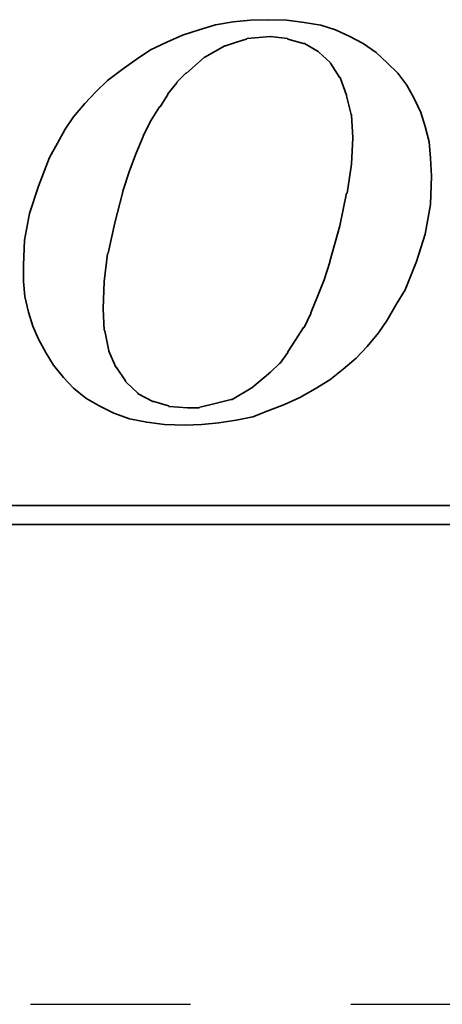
# Model space of a CAD drawing. Header units: millimetres. Extents: x -60 to 402, y -73 to 85.
# Tile 99 of 105: x 264.85 to 266.83, y 0 to 4.61. Entities that reach past the tile are written whole.
import ezdxf

# ---------------------------------------------------------------- set-up
doc = ezdxf.new("R2010")
doc.units = ezdxf.units.MM
doc.linetypes.add('CENTER', pattern=[2, 1.25, -0.25, 0.25, -0.25])
for name, color, linetype in [('CL', 1, 'CENTER'), ('DIM', 4, 'Continuous'), ('layer 1', 7, 'Continuous')]:
    doc.layers.add(name, color=color, linetype=linetype)

# ---------------------------------------------------------------- blocks, each defined once
blk = doc.blocks.new('TBI MOTION logo(完整正式版)')
at = {"layer": 'layer 1', "color": 22, "lineweight": 35}
for points, knots in [([(35.79625, -6.98375), (35.79625, -6.98375), (36.23125, -7.43875), (36.23125, -7.43875), (36.23125, -7.43875), (36.23125, -7.43875), (36.75625, -7.87125), (36.75625, -7.87125), (36.75625, -7.87125), (36.75625, -7.87125), (37.33125, -8.20375), (37.33125, -8.20375), (37.33125, -8.20375), (37.33125, -8.20375), (37.95625, -8.51875), (37.95625, -8.51875), (37.95625, -8.51875), (37.95625, -8.51875), (38.62625, -8.75875), (38.62625, -8.75875), (38.62625, -8.75875), (38.62625, -8.75875), (39.37125, -8.90375), (39.37125, -8.90375), (39.37125, -8.90375), (39.37125, -8.90375), (40.14125, -8.99875), (40.14125, -8.99875), (40.14125, -8.99875), (40.14125, -8.99875), (41.02625, -9.02375), (41.02625, -9.02375), (41.02625, -9.02375), (41.02625, -9.02375), (41.74625, -8.99875), (41.74625, -8.99875), (41.74625, -8.99875), (41.74625, -8.99875), (42.46625, -8.92375), (42.46625, -8.92375), (42.46625, -8.92375), (42.46625, -8.92375), (43.21125, -8.80625), (43.21125, -8.80625), (43.21125, -8.80625), (43.21125, -8.80625), (43.93125, -8.66375), (43.93125, -8.66375), (43.93125, -8.66375), (43.93125, -8.66375), (44.62625, -8.39875), (44.62625, -8.39875), (44.62625, -8.39875), (44.62625, -8.39875), (45.29625, -8.13375), (45.29625, -8.13375), (45.29625, -8.13375), (45.29625, -8.13375), (45.94625, -7.84375), (45.94625, -7.84375), (45.94625, -7.84375), (45.94625, -7.84375), (46.61625, -7.46375), (46.61625, -7.46375), (46.61625, -7.46375), (46.61625, -7.46375), (47.24125, -7.07875), (47.24125, -7.07875), (47.24125, -7.07875), (47.24125, -7.07875), (47.81625, -6.62375), (47.81625, -6.62375), (47.81625, -6.62375), (47.81625, -6.62375), (48.36875, -6.14375), (48.36875, -6.14375), (48.36875, -6.14375), (48.36875, -6.14375), (48.84625, -5.64125), (48.84625, -5.64125), (48.84625, -5.64125), (48.84625, -5.64125), (49.32625, -5.06375), (49.32625, -5.06375), (49.32625, -5.06375), (49.32625, -5.06375), (49.71125, -4.51374), (49.71125, -4.51374), (49.71125, -4.51374), (49.71125, -4.51374), (50.09625, -3.83874), (50.09625, -3.83874), (50.09625, -3.83874), (50.09625, -3.83874), (50.48125, -3.21374), (50.48125, -3.21374), (50.48125, -3.21374), (50.48125, -3.21374), (50.96125, -1.99125), (50.96125, -1.99125), (50.96125, -1.99125), (50.96125, -1.99125), (51.34375, -0.81875), (51.34375, -0.81875), (51.34375, -0.81875), (51.34375, -0.81875), (51.56125, 0.45624), (51.56125, 0.45624), (51.56125, 0.45624), (51.56125, 0.45624), (51.60625, 1.67624), (51.60625, 1.67624), (51.60625, 1.67624), (51.60625, 1.67624), (51.56125, 2.44625), (51.56125, 2.44625), (51.56125, 2.44625), (51.56125, 2.44625), (51.51125, 3.14125), (51.51125, 3.14125), (51.51125, 3.14125), (51.51125, 3.14125), (51.34375, 3.81125), (51.34375, 3.81125), (51.34375, 3.81125), (51.34375, 3.81125), (51.15125, 4.41125), (51.15125, 4.41125), (51.15125, 4.41125), (51.15125, 4.41125), (50.86125, 5.01125), (50.86125, 5.01125), (50.86125, 5.01125), (50.86125, 5.01125), (50.55125, 5.58875), (50.55125, 5.58875), (50.55125, 5.58875), (50.55125, 5.58875), (50.16625, 6.09125), (50.16625, 6.09125), (50.16625, 6.09125), (50.16625, 6.09125), (49.71125, 6.54875), (49.71125, 6.54875), (49.71125, 6.54875), (49.71125, 6.54875), (49.23125, 6.98125), (49.23125, 6.98125), (49.23125, 6.98125), (49.23125, 6.98125), (48.67875, 7.36625), (48.67875, 7.36625), (48.67875, 7.36625), (48.67875, 7.36625), (48.10375, 7.67625), (48.10375, 7.67625), (48.10375, 7.67625), (48.10375, 7.67625), (47.48125, 7.96375), (47.48125, 7.96375), (47.48125, 7.96375), (47.48125, 7.96375), (46.85625, 8.15625), (46.85625, 8.15625), (46.85625, 8.15625), (46.85625, 8.15625), (46.13625, 8.27624), (46.13625, 8.27624), (46.13625, 8.27624), (46.13625, 8.27624), (45.39125, 8.37125), (45.39125, 8.37125), (45.39125, 8.37125), (45.39125, 8.37125), (44.62625, 8.39624), (44.62625, 8.39624), (44.62625, 8.39624), (44.62625, 8.39624), (43.83625, 8.37125), (43.83625, 8.37125), (43.83625, 8.37125), (43.83625, 8.37125), (43.09125, 8.30125), (43.09125, 8.30125), (43.09125, 8.30125), (43.09125, 8.30125), (42.32125, 8.18125), (42.32125, 8.18125), (42.32125, 8.18125), (42.32125, 8.18125), (41.62875, 7.96375), (41.62875, 7.96375), (41.62875, 7.96375), (41.62875, 7.96375), (40.90625, 7.72625), (40.90625, 7.72625), (40.90625, 7.72625), (40.90625, 7.72625), (40.23624, 7.43625), (40.23624, 7.43625), (40.23624, 7.43625), (40.23624, 7.43625), (39.54124, 7.10125), (39.54124, 7.10125), (39.54124, 7.10125), (39.54124, 7.10125), (38.91625, 6.69125), (38.91625, 6.69125), (38.91625, 6.69125), (38.91625, 6.69125), (38.31625, 6.26125), (38.31625, 6.26125), (38.31625, 6.26125), (38.31625, 6.26125), (37.69125, 5.78125), (37.69125, 5.78125), (37.69125, 5.78125), (37.69125, 5.78125), (37.18625, 5.30125), (37.18625, 5.30125), (37.18625, 5.30125), (37.18625, 5.30125), (36.70625, 4.79624), (36.70625, 4.79624), (36.70625, 4.79624), (36.70625, 4.79624), (36.23125, 4.22125), (36.23125, 4.22125), (36.23125, 4.22125), (36.23125, 4.22125), (35.87124, 3.69375), (35.87124, 3.69375), (35.87124, 3.69375), (35.87124, 3.69375), (35.53125, 3.09125), (35.53125, 3.09125), (35.53125, 3.09125), (35.53125, 3.09125), (35.19875, 2.47125), (35.19875, 2.47125), (35.19875, 2.47125), (35.19875, 2.47125), (34.71625, 1.24625), (34.71625, 1.24625), (34.71625, 1.24625), (34.71625, 1.24625), (34.33125, 0.06874), (34.33125, 0.06874), (34.33125, 0.06874), (34.33125, 0.06874), (34.11625, -1.07875), (34.11625, -1.07875), (34.11625, -1.07875), (34.11625, -1.07875), (34.07125, -2.15875), (34.07125, -2.15875), (34.07125, -2.15875), (34.07125, -2.15875), (34.07125, -2.85375), (34.07125, -2.85375), (34.07125, -2.85375), (34.07125, -2.85375), (34.14125, -3.50375), (34.14125, -3.50375), (34.14125, -3.50375), (34.14125, -3.50375), (34.28625, -4.17375), (34.28625, -4.17375), (34.28625, -4.17375), (34.28625, -4.17375), (34.47625, -4.77624), (34.47625, -4.77624), (34.47625, -4.77624), (34.47625, -4.77624), (34.71625, -5.32625), (34.71625, -5.32625), (34.71625, -5.32625), (34.71625, -5.32625), (35.05375, -5.92875), (35.05375, -5.92875), (35.05375, -5.92875), (35.05375, -5.92875), (35.36375, -6.45375), (35.36375, -6.45375), (35.36375, -6.45375), (35.36375, -6.45375), (35.79625, -6.98375), (35.79625, -6.98375)], [0, 0, 0, 0, 0.01388889, 0.01388889, 0.01388889, 0.01388889, 0.02777778, 0.02777778, 0.02777778, 0.02777778, 0.04166667, 0.04166667, 0.04166667, 0.04166667, 0.05555556, 0.05555556, 0.05555556, 0.05555556, 0.06944444, 0.06944444, 0.06944444, 0.06944444, 0.08333333, 0.08333333, 0.08333333, 0.08333333, 0.09722222, 0.09722222, 0.09722222, 0.09722222, 0.11111111, 0.11111111, 0.11111111, 0.11111111, 0.125, 0.125, 0.125, 0.125, 0.13888889, 0.13888889, 0.13888889, 0.13888889, 0.15277778, 0.15277778, 0.15277778, 0.15277778, 0.16666667, 0.16666667, 0.16666667, 0.16666667, 0.18055556, 0.18055556, 0.18055556, 0.18055556, 0.19444444, 0.19444444, 0.19444444, 0.19444444, 0.20833333, 0.20833333, 0.20833333, 0.20833333, 0.22222222, 0.22222222, 0.22222222, 0.22222222, 0.23611111, 0.23611111, 0.23611111, 0.23611111, 0.25, 0.25, 0.25, 0.25, 0.26388889, 0.26388889, 0.26388889, 0.26388889, 0.27777778, 0.27777778, 0.27777778, 0.27777778, 0.29166667, 0.29166667, 0.29166667, 0.29166667, 0.30555556, 0.30555556, 0.30555556, 0.30555556, 0.31944444, 0.31944444, 0.31944444, 0.31944444, 0.33333333, 0.33333333, 0.33333333, 0.33333333, 0.34722222, 0.34722222, 0.34722222, 0.34722222, 0.36111111, 0.36111111, 0.36111111, 0.36111111, 0.375, 0.375, 0.375, 0.375, 0.38888889, 0.38888889, 0.38888889, 0.38888889, 0.40277778, 0.40277778, 0.40277778, 0.40277778, 0.41666667, 0.41666667, 0.41666667, 0.41666667, 0.43055556, 0.43055556, 0.43055556, 0.43055556, 0.44444444, 0.44444444, 0.44444444, 0.44444444, 0.45833333, 0.45833333, 0.45833333, 0.45833333, 0.47222222, 0.47222222, 0.47222222, 0.47222222, 0.48611111, 0.48611111, 0.48611111, 0.48611111, 0.5, 0.5, 0.5, 0.5, 0.51388889, 0.51388889, 0.51388889, 0.51388889, 0.52777778, 0.52777778, 0.52777778, 0.52777778, 0.54166667, 0.54166667, 0.54166667, 0.54166667, 0.55555556, 0.55555556, 0.55555556, 0.55555556, 0.56944444, 0.56944444, 0.56944444, 0.56944444, 0.58333333, 0.58333333, 0.58333333, 0.58333333, 0.59722222, 0.59722222, 0.59722222, 0.59722222, 0.61111111, 0.61111111, 0.61111111, 0.61111111, 0.625, 0.625, 0.625, 0.625, 0.63888889, 0.63888889, 0.63888889, 0.63888889, 0.65277778, 0.65277778, 0.65277778, 0.65277778, 0.66666667, 0.66666667, 0.66666667, 0.66666667, 0.68055556, 0.68055556, 0.68055556, 0.68055556, 0.69444444, 0.69444444, 0.69444444, 0.69444444, 0.70833333, 0.70833333, 0.70833333, 0.70833333, 0.72222222, 0.72222222, 0.72222222, 0.72222222, 0.73611111, 0.73611111, 0.73611111, 0.73611111, 0.75, 0.75, 0.75, 0.75, 0.76388889, 0.76388889, 0.76388889, 0.76388889, 0.77777778, 0.77777778, 0.77777778, 0.77777778, 0.79166667, 0.79166667, 0.79166667, 0.79166667, 0.80555556, 0.80555556, 0.80555556, 0.80555556, 0.81944444, 0.81944444, 0.81944444, 0.81944444, 0.83333333, 0.83333333, 0.83333333, 0.83333333, 0.84722222, 0.84722222, 0.84722222, 0.84722222, 0.86111111, 0.86111111, 0.86111111, 0.86111111, 0.875, 0.875, 0.875, 0.875, 0.88888889, 0.88888889, 0.88888889, 0.88888889, 0.90277778, 0.90277778, 0.90277778, 0.90277778, 0.91666667, 0.91666667, 0.91666667, 0.91666667, 0.93055556, 0.93055556, 0.93055556, 0.93055556, 0.94444444, 0.94444444, 0.94444444, 0.94444444, 0.95833333, 0.95833333, 0.95833333, 0.95833333, 0.97222222, 0.97222222, 0.97222222, 0.97222222, 0.98611111, 0.98611111, 0.98611111, 0.98611111, 1, 1, 1, 1]), ([(38.33875, 1.03124), (38.33875, 1.03124), (38.62625, 1.89625), (38.62625, 1.89625), (38.62625, 1.89625), (38.62625, 1.89625), (38.91625, 2.66375), (38.91625, 2.66375), (38.91625, 2.66375), (38.91625, 2.66375), (39.22625, 3.38125), (39.22625, 3.38125), (39.22625, 3.38125), (39.22625, 3.38125), (39.22625, 3.40624), (39.22625, 3.40624), (39.22625, 3.40624), (39.22625, 3.40624), (39.56124, 4.07624), (39.56124, 4.07624), (39.56124, 4.07624), (39.56124, 4.07624), (39.92125, 4.65125), (39.92125, 4.65125), (39.92125, 4.65125), (39.92125, 4.65125), (39.94625, 4.65125), (39.94625, 4.65125), (39.94625, 4.65125), (39.94625, 4.65125), (40.28125, 5.17875), (40.28125, 5.17875), (40.28125, 5.17875), (40.28125, 5.17875), (40.28125, 5.20375), (40.28125, 5.20375), (40.28125, 5.20375), (40.28125, 5.20375), (40.66875, 5.68625), (40.66875, 5.68625), (40.66875, 5.68625), (40.66875, 5.68625), (40.66875, 5.70625), (40.66875, 5.70625), (40.66875, 5.70625), (40.66875, 5.70625), (41.05124, 6.09125), (41.05124, 6.09125), (41.05124, 6.09125), (41.05124, 6.09125), (41.07625, 6.09125), (41.07625, 6.09125), (41.07625, 6.09125), (41.07625, 6.09125), (41.84125, 6.76625), (41.84125, 6.76625), (41.84125, 6.76625), (41.84125, 6.76625), (41.86625, 6.78625), (41.86625, 6.78625), (41.86625, 6.78625), (41.86625, 6.78625), (42.73125, 7.26624), (42.73125, 7.26624), (42.73125, 7.26624), (42.73125, 7.26624), (42.75625, 7.26624), (42.75625, 7.26624), (42.75625, 7.26624), (42.75625, 7.26624), (43.18625, 7.41125), (43.18625, 7.41125), (43.18625, 7.41125), (43.18625, 7.41125), (43.64125, 7.55625), (43.64125, 7.55625), (43.64125, 7.55625), (43.64125, 7.55625), (43.66625, 7.55625), (43.66625, 7.55625), (43.66625, 7.55625), (43.66625, 7.55625), (43.69125, 7.58124), (43.69125, 7.58124), (43.69125, 7.58124), (43.69125, 7.58124), (44.19125, 7.62625), (44.19125, 7.62625), (44.19125, 7.62625), (44.19125, 7.62625), (44.67125, 7.67625), (44.67125, 7.67625), (44.67125, 7.67625), (44.67125, 7.67625), (44.69625, 7.67625), (44.69625, 7.67625), (44.69625, 7.67625), (44.69625, 7.67625), (45.41875, 7.58124), (45.41875, 7.58124), (45.41875, 7.58124), (45.41875, 7.58124), (45.44125, 7.55625), (45.44125, 7.55625), (45.44125, 7.55625), (45.44125, 7.55625), (46.11125, 7.36625), (46.11125, 7.36625), (46.11125, 7.36625), (46.11125, 7.36625), (46.13625, 7.36625), (46.13625, 7.36625), (46.13625, 7.36625), (46.13625, 7.36625), (46.15875, 7.36625), (46.15875, 7.36625), (46.15875, 7.36625), (46.15875, 7.36625), (46.73625, 7.02624), (46.73625, 7.02624), (46.73625, 7.02624), (46.73625, 7.02624), (46.76125, 7.00624), (46.76125, 7.00624), (46.76125, 7.00624), (46.76125, 7.00624), (47.24125, 6.57124), (47.24125, 6.57124), (47.24125, 6.57124), (47.24125, 6.57124), (47.26625, 6.54875), (47.26625, 6.54875), (47.26625, 6.54875), (47.26625, 6.54875), (47.26625, 6.52375), (47.26625, 6.52375), (47.26625, 6.52375), (47.26625, 6.52375), (47.67375, 5.89875), (47.67375, 5.89875), (47.67375, 5.89875), (47.67375, 5.89875), (47.69625, 5.89875), (47.69625, 5.89875), (47.69625, 5.89875), (47.69625, 5.89875), (47.69625, 5.87625), (47.69625, 5.87625), (47.69625, 5.87625), (47.69625, 5.87625), (47.96125, 5.15625), (47.96125, 5.15625), (47.96125, 5.15625), (47.96125, 5.15625), (47.96125, 5.13125), (47.96125, 5.13125), (47.96125, 5.13125), (47.96125, 5.13125), (48.15125, 4.31875), (48.15125, 4.31875), (48.15125, 4.31875), (48.15125, 4.31875), (48.17625, 4.31875), (48.17625, 4.31875), (48.17625, 4.31875), (48.17625, 4.31875), (48.17625, 4.29125), (48.17625, 4.29125), (48.17625, 4.29125), (48.17625, 4.29125), (48.22625, 3.33125), (48.22625, 3.33125), (48.22625, 3.33125), (48.22625, 3.33125), (48.22625, 3.30875), (48.22625, 3.30875), (48.22625, 3.30875), (48.22625, 3.30875), (48.17625, 2.20624), (48.17625, 2.20624), (48.17625, 2.20624), (48.17625, 2.20624), (48.17625, 2.18124), (48.17625, 2.18124), (48.17625, 2.18124), (48.17625, 2.18124), (47.98375, 0.93624), (47.98375, 0.93624), (47.98375, 0.93624), (47.98375, 0.93624), (47.96125, 0.93624), (47.96125, 0.93624), (47.96125, 0.93624), (47.96125, 0.93624), (47.67375, -0.45874), (47.67375, -0.45874), (47.67375, -0.45874), (47.67375, -0.45874), (47.24125, -1.99125), (47.24125, -1.99125), (47.24125, -1.99125), (47.24125, -1.99125), (47.24125, -2.01874), (47.24125, -2.01874), (47.24125, -2.01874), (47.24125, -2.01874), (47.00125, -2.78375), (47.00125, -2.78375), (47.00125, -2.78375), (47.00125, -2.78375), (46.71125, -3.50375), (46.71125, -3.50375), (46.71125, -3.50375), (46.71125, -3.50375), (46.42625, -4.19875), (46.42625, -4.19875), (46.42625, -4.19875), (46.42625, -4.19875), (46.42625, -4.22375), (46.42625, -4.22375), (46.42625, -4.22375), (46.42625, -4.22375), (46.13625, -4.82374), (46.13625, -4.82374), (46.13625, -4.82374), (46.13625, -4.82374), (46.11125, -4.82374), (46.11125, -4.82374), (46.11125, -4.82374), (46.11125, -4.82374), (45.77625, -5.35125), (45.77625, -5.35125), (45.77625, -5.35125), (45.77625, -5.35125), (45.44125, -5.87875), (45.44125, -5.87875), (45.44125, -5.87875), (45.44125, -5.87875), (45.44125, -5.90375), (45.44125, -5.90375), (45.44125, -5.90375), (45.44125, -5.90375), (45.10625, -6.35875), (45.10625, -6.35875), (45.10625, -6.35875), (45.10625, -6.35875), (45.08125, -6.38375), (45.08125, -6.38375), (45.08125, -6.38375), (45.08125, -6.38375), (44.69625, -6.74375), (44.69625, -6.74375), (44.69625, -6.74375), (44.69625, -6.74375), (43.88375, -7.41625), (43.88375, -7.41625), (43.88375, -7.41625), (43.88375, -7.41625), (43.85625, -7.43875), (43.85625, -7.43875), (43.85625, -7.43875), (43.85625, -7.43875), (43.04125, -7.91875), (43.04125, -7.91875), (43.04125, -7.91875), (43.04125, -7.91875), (43.01625, -7.91875), (43.01625, -7.91875), (43.01625, -7.91875), (43.01625, -7.91875), (42.99625, -7.91875), (42.99625, -7.91875), (42.99625, -7.91875), (42.99625, -7.91875), (42.08125, -8.15875), (42.08125, -8.15875), (42.08125, -8.15875), (42.08125, -8.15875), (41.65125, -8.25625), (41.65125, -8.25625), (41.65125, -8.25625), (41.65125, -8.25625), (41.62875, -8.27875), (41.62875, -8.27875), (41.62875, -8.27875), (41.62875, -8.27875), (41.60125, -8.27875), (41.60125, -8.27875), (41.60125, -8.27875), (41.60125, -8.27875), (41.12125, -8.27875), (41.12125, -8.27875), (41.12125, -8.27875), (41.12125, -8.27875), (40.35624, -8.23125), (40.35624, -8.23125), (40.35624, -8.23125), (40.35624, -8.23125), (40.33125, -8.23125), (40.33125, -8.23125), (40.33125, -8.23125), (40.33125, -8.23125), (40.30625, -8.20375), (40.30625, -8.20375), (40.30625, -8.20375), (40.30625, -8.20375), (39.68375, -8.01375), (39.68375, -8.01375), (39.68375, -8.01375), (39.68375, -8.01375), (39.66124, -8.01375), (39.66124, -8.01375), (39.66124, -8.01375), (39.66124, -8.01375), (39.63625, -8.01375), (39.63625, -8.01375), (39.63625, -8.01375), (39.63625, -8.01375), (39.01125, -7.67875), (39.01125, -7.67875), (39.01125, -7.67875), (39.01125, -7.67875), (38.98875, -7.65375), (38.98875, -7.65375), (38.98875, -7.65375), (38.98875, -7.65375), (38.48625, -7.17375), (38.48625, -7.17375), (38.48625, -7.17375), (38.48625, -7.17375), (38.45875, -7.14875), (38.45875, -7.14875), (38.45875, -7.14875), (38.45875, -7.14875), (38.45875, -7.12875), (38.45875, -7.12875), (38.45875, -7.12875), (38.45875, -7.12875), (38.07625, -6.54875), (38.07625, -6.54875), (38.07625, -6.54875), (38.07625, -6.54875), (38.05125, -6.54875), (38.05125, -6.54875), (38.05125, -6.54875), (38.05125, -6.54875), (38.05125, -6.52875), (38.05125, -6.52875), (38.05125, -6.52875), (38.05125, -6.52875), (37.74125, -5.85375), (37.74125, -5.85375), (37.74125, -5.85375), (37.74125, -5.85375), (37.74125, -5.82875), (37.74125, -5.82875), (37.74125, -5.82875), (37.74125, -5.82875), (37.57375, -4.96875), (37.57375, -4.96875), (37.57375, -4.96875), (37.57375, -4.96875), (37.54625, -4.94375), (37.54625, -4.94375), (37.54625, -4.94375), (37.54625, -4.94375), (37.50125, -4.03375), (37.50125, -4.03375), (37.50125, -4.03375), (37.50125, -4.03375), (37.50125, -4.00875), (37.50125, -4.00875), (37.50125, -4.00875), (37.50125, -4.00875), (37.54625, -2.85375), (37.54625, -2.85375), (37.54625, -2.85375), (37.54625, -2.85375), (37.69125, -1.65875), (37.69125, -1.65875), (37.69125, -1.65875), (37.69125, -1.65875), (37.71624, -1.63375), (37.71624, -1.63375), (37.71624, -1.63375), (37.71624, -1.63375), (38.00375, -0.33875), (38.00375, -0.33875), (38.00375, -0.33875), (38.00375, -0.33875), (38.33875, 1.00624), (38.33875, 1.00624), (38.33875, 1.00624), (38.33875, 1.00624), (38.33875, 1.03124), (38.33875, 1.03124)], [0, 0, 0, 0, 0.01010101, 0.01010101, 0.01010101, 0.01010101, 0.02020202, 0.02020202, 0.02020202, 0.02020202, 0.03030303, 0.03030303, 0.03030303, 0.03030303, 0.04040404, 0.04040404, 0.04040404, 0.04040404, 0.05050505, 0.05050505, 0.05050505, 0.05050505, 0.06060606, 0.06060606, 0.06060606, 0.06060606, 0.07070707, 0.07070707, 0.07070707, 0.07070707, 0.08080808, 0.08080808, 0.08080808, 0.08080808, 0.09090909, 0.09090909, 0.09090909, 0.09090909, 0.1010101, 0.1010101, 0.1010101, 0.1010101, 0.11111111, 0.11111111, 0.11111111, 0.11111111, 0.12121212, 0.12121212, 0.12121212, 0.12121212, 0.13131313, 0.13131313, 0.13131313, 0.13131313, 0.14141414, 0.14141414, 0.14141414, 0.14141414, 0.15151515, 0.15151515, 0.15151515, 0.15151515, 0.16161616, 0.16161616, 0.16161616, 0.16161616, 0.17171717, 0.17171717, 0.17171717, 0.17171717, 0.18181818, 0.18181818, 0.18181818, 0.18181818, 0.19191919, 0.19191919, 0.19191919, 0.19191919, 0.2020202, 0.2020202, 0.2020202, 0.2020202, 0.21212121, 0.21212121, 0.21212121, 0.21212121, 0.22222222, 0.22222222, 0.22222222, 0.22222222, 0.23232323, 0.23232323, 0.23232323, 0.23232323, 0.24242424, 0.24242424, 0.24242424, 0.24242424, 0.25252525, 0.25252525, 0.25252525, 0.25252525, 0.26262626, 0.26262626, 0.26262626, 0.26262626, 0.27272727, 0.27272727, 0.27272727, 0.27272727, 0.28282828, 0.28282828, 0.28282828, 0.28282828, 0.29292929, 0.29292929, 0.29292929, 0.29292929, 0.3030303, 0.3030303, 0.3030303, 0.3030303, 0.31313131, 0.31313131, 0.31313131, 0.31313131, 0.32323232, 0.32323232, 0.32323232, 0.32323232, 0.33333333, 0.33333333, 0.33333333, 0.33333333, 0.34343434, 0.34343434, 0.34343434, 0.34343434, 0.35353535, 0.35353535, 0.35353535, 0.35353535, 0.36363636, 0.36363636, 0.36363636, 0.36363636, 0.37373737, 0.37373737, 0.37373737, 0.37373737, 0.38383838, 0.38383838, 0.38383838, 0.38383838, 0.39393939, 0.39393939, 0.39393939, 0.39393939, 0.4040404, 0.4040404, 0.4040404, 0.4040404, 0.41414141, 0.41414141, 0.41414141, 0.41414141, 0.42424242, 0.42424242, 0.42424242, 0.42424242, 0.43434343, 0.43434343, 0.43434343, 0.43434343, 0.44444444, 0.44444444, 0.44444444, 0.44444444, 0.45454545, 0.45454545, 0.45454545, 0.45454545, 0.46464646, 0.46464646, 0.46464646, 0.46464646, 0.47474747, 0.47474747, 0.47474747, 0.47474747, 0.48484848, 0.48484848, 0.48484848, 0.48484848, 0.49494949, 0.49494949, 0.49494949, 0.49494949, 0.50505051, 0.50505051, 0.50505051, 0.50505051, 0.51515152, 0.51515152, 0.51515152, 0.51515152, 0.52525253, 0.52525253, 0.52525253, 0.52525253, 0.53535354, 0.53535354, 0.53535354, 0.53535354, 0.54545455, 0.54545455, 0.54545455, 0.54545455, 0.55555556, 0.55555556, 0.55555556, 0.55555556, 0.56565657, 0.56565657, 0.56565657, 0.56565657, 0.57575758, 0.57575758, 0.57575758, 0.57575758, 0.58585859, 0.58585859, 0.58585859, 0.58585859, 0.5959596, 0.5959596, 0.5959596, 0.5959596, 0.60606061, 0.60606061, 0.60606061, 0.60606061, 0.61616162, 0.61616162, 0.61616162, 0.61616162, 0.62626263, 0.62626263, 0.62626263, 0.62626263, 0.63636364, 0.63636364, 0.63636364, 0.63636364, 0.64646465, 0.64646465, 0.64646465, 0.64646465, 0.65656566, 0.65656566, 0.65656566, 0.65656566, 0.66666667, 0.66666667, 0.66666667, 0.66666667, 0.67676768, 0.67676768, 0.67676768, 0.67676768, 0.68686869, 0.68686869, 0.68686869, 0.68686869, 0.6969697, 0.6969697, 0.6969697, 0.6969697, 0.70707071, 0.70707071, 0.70707071, 0.70707071, 0.71717172, 0.71717172, 0.71717172, 0.71717172, 0.72727273, 0.72727273, 0.72727273, 0.72727273, 0.73737374, 0.73737374, 0.73737374, 0.73737374, 0.74747475, 0.74747475, 0.74747475, 0.74747475, 0.75757576, 0.75757576, 0.75757576, 0.75757576, 0.76767677, 0.76767677, 0.76767677, 0.76767677, 0.77777778, 0.77777778, 0.77777778, 0.77777778, 0.78787879, 0.78787879, 0.78787879, 0.78787879, 0.7979798, 0.7979798, 0.7979798, 0.7979798, 0.80808081, 0.80808081, 0.80808081, 0.80808081, 0.81818182, 0.81818182, 0.81818182, 0.81818182, 0.82828283, 0.82828283, 0.82828283, 0.82828283, 0.83838384, 0.83838384, 0.83838384, 0.83838384, 0.84848485, 0.84848485, 0.84848485, 0.84848485, 0.85858586, 0.85858586, 0.85858586, 0.85858586, 0.86868687, 0.86868687, 0.86868687, 0.86868687, 0.87878788, 0.87878788, 0.87878788, 0.87878788, 0.88888889, 0.88888889, 0.88888889, 0.88888889, 0.8989899, 0.8989899, 0.8989899, 0.8989899, 0.90909091, 0.90909091, 0.90909091, 0.90909091, 0.91919192, 0.91919192, 0.91919192, 0.91919192, 0.92929293, 0.92929293, 0.92929293, 0.92929293, 0.93939394, 0.93939394, 0.93939394, 0.93939394, 0.94949495, 0.94949495, 0.94949495, 0.94949495, 0.95959596, 0.95959596, 0.95959596, 0.95959596, 0.96969697, 0.96969697, 0.96969697, 0.96969697, 0.97979798, 0.97979798, 0.97979798, 0.97979798, 0.98989899, 0.98989899, 0.98989899, 0.98989899, 1, 1, 1, 1]), ([(75.90875, -9.47875), (75.90875, -9.47875), (75.90875, -12.28625), (75.90875, -12.28625), (75.90875, -12.28625), (75.90875, -12.28625), (75.90875, -12.47875), (75.90875, -12.47875), (75.90875, -12.47875), (75.90875, -12.47875), (75.71625, -12.47875), (75.71625, -12.47875), (75.71625, -12.47875), (75.71625, -12.47875), (-88.32875, -12.47875), (-88.32875, -12.47875), (-88.32875, -12.47875), (-88.32875, -12.47875), (-88.32875, -13.29375), (-88.32875, -13.29375), (-88.32875, -13.29375), (-88.32875, -13.29375), (82.89125, -13.29375), (82.89125, -13.29375), (82.89125, -13.29375), (82.89125, -13.29375), (75.90875, -9.47875), (75.90875, -9.47875)], [0, 0, 0, 0, 0.14285714, 0.14285714, 0.14285714, 0.14285714, 0.28571429, 0.28571429, 0.28571429, 0.28571429, 0.42857143, 0.42857143, 0.42857143, 0.42857143, 0.57142857, 0.57142857, 0.57142857, 0.57142857, 0.71428571, 0.71428571, 0.71428571, 0.71428571, 0.85714286, 0.85714286, 0.85714286, 0.85714286, 1, 1, 1, 1])]:
    blk.add_open_spline(points, degree=3, knots=knots, dxfattribs=at)

msp = doc.modelspace()

# ---------------------------------------------------------------- linework, layer by layer
at = {"layer": 'CL', "color": 0, "ltscale": 3}
msp.add_line((206.4046, 0), (287.3378, 0), dxfattribs=at)

# ---------------------------------------------------------------- block references
at = {"layer": 'DIM', "color": 7, "xscale": 0.1088999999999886, "yscale": 0.1088999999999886, "zscale": 0.1088999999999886}
msp.add_blockref('TBI MOTION logo(完整正式版)', (261.1615, 3.6932), dxfattribs=at)

doc.saveas('drawing.dxf')
